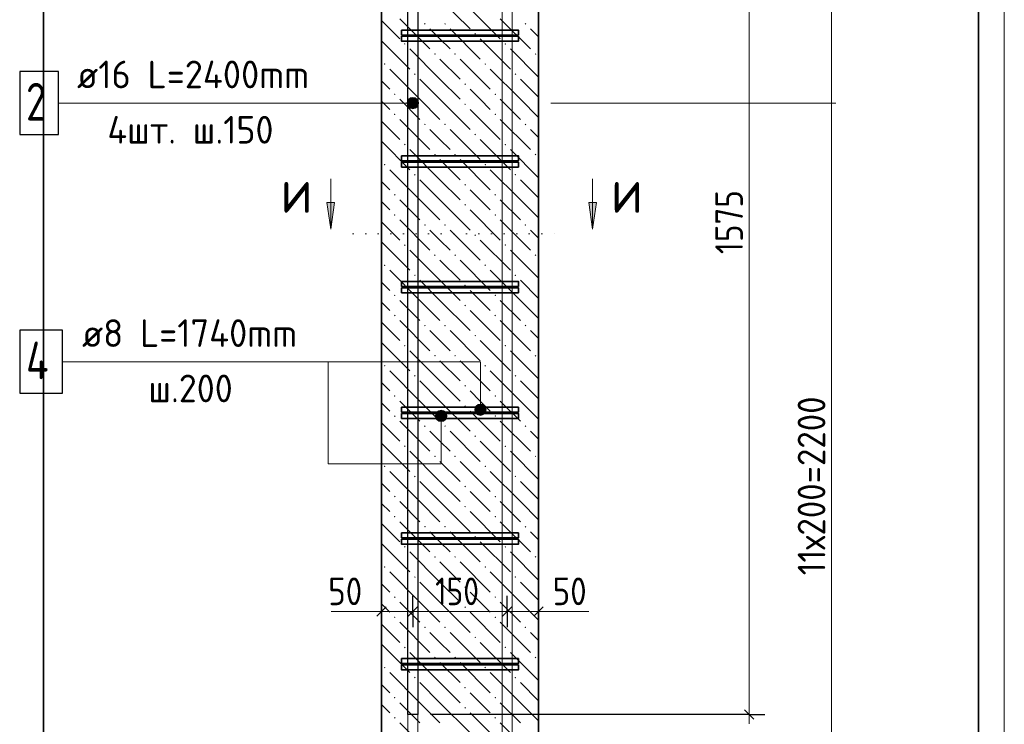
# Model space of a CAD drawing. Header units: millimetres. Extents: x 0 to 42000, y 0 to 29700.
# Tile 7 of 21: x 13330 to 21164, y 16079 to 21684. Entities that reach past the tile are written whole.
import ezdxf

# ---------------------------------------------------------------- set-up
doc = ezdxf.new("R2010")
doc.units = ezdxf.units.MM
doc.linetypes.add('______2', pattern=[270, 200, -70])
doc.linetypes.add('______9', pattern=[100, 0, -100])
for name, color, linetype, lineweight in [('S1 Продольная арматура', 52, 'Continuous', 25), ('S2 ДОП Продольная арматура', 52, 'Continuous', 25), ('Standard', 7, 'Continuous', 25), ('Затяжка', 52, 'Continuous', 25), ('Позиционная метка линия выноска', 7, 'Continuous', 13), ('Размерная выноска', 7, 'Continuous', 13), ('Узлы символ', 7, 'Continuous', 25), ('Хомут', 52, 'Continuous', 25)]:
    doc.layers.add(name, color=color, linetype=linetype, lineweight=lineweight)
doc.layers.add('ЖБ Пилон', color=7, linetype='______2', lineweight=13, true_color=0xa0a0a0)
doc.styles.add('ISOCPEUR', font='txt')

msp = doc.modelspace()

# ---------------------------------------------------------------- hatches: boundary and pattern name
at = {"layer": 'ЖБ Пилон', "linetype": 'Continuous', "lineweight": 18, "transparency": 33554687}
for points in [[(16547.5, 21650.8), (16554, 21657.3), (16560.5, 21650.8), (16554, 21644.3)], [(16707.5, 21650.8), (16714, 21657.3), (16720.5, 21650.8), (16714, 21644.3)], [(17347.5, 21650.8), (17354, 21657.3), (17360.5, 21650.8), (17354, 21644.3)], [(16947.5, 21570.8), (16954, 21577.3), (16960.5, 21570.8), (16954, 21564.3)], [(16387.5, 21490.8), (16394, 21497.3), (16400.5, 21490.8), (16394, 21484.3)], [(17187.5, 21490.8), (17194, 21497.3), (17200.5, 21490.8), (17194, 21484.3)], [(16627.5, 21410.8), (16634, 21417.3), (16640.5, 21410.8), (16634, 21404.3)], [(16787.5, 21410.8), (16794, 21417.3), (16800.5, 21410.8), (16794, 21404.3)], [(17427.5, 21410.8), (17434, 21417.3), (17440.5, 21410.8), (17434, 21404.3)], [(16227.5, 21330.8), (16234, 21337.3), (16240.5, 21330.8), (16234, 21324.3)], [(17027.5, 21330.8), (17034, 21337.3), (17040.5, 21330.8), (17034, 21324.3)], [(16467.5, 21250.8), (16474, 21257.3), (16480.5, 21250.8), (16474, 21244.3)], [(17267.5, 21250.8), (17274, 21257.3), (17280.5, 21250.8), (17274, 21244.3)], [(16867.5, 21170.8), (16874, 21177.3), (16880.5, 21170.8), (16874, 21164.3)], [(16307.5, 21090.8), (16314, 21097.3), (16320.5, 21090.8), (16314, 21084.3)], [(17107.5, 21090.8), (17114, 21097.3), (17120.5, 21090.8), (17114, 21084.3)], [(16867.5, 21010.8), (16874, 21017.3), (16880.5, 21010.8), (16874, 21004.3)], [(16307.5, 20930.8), (16314, 20937.3), (16320.5, 20930.8), (16314, 20924.3)], [(17107.5, 20930.8), (17114, 20937.3), (17120.5, 20930.8), (17114, 20924.3)], [(16547.5, 20850.8), (16554, 20857.3), (16560.5, 20850.8), (16554, 20844.3)], [(16707.5, 20850.8), (16714, 20857.3), (16720.5, 20850.8), (16714, 20844.3)], [(17347.5, 20850.8), (17354, 20857.3), (17360.5, 20850.8), (17354, 20844.3)], [(16947.5, 20770.8), (16954, 20777.3), (16960.5, 20770.8), (16954, 20764.3)], [(16387.5, 20690.8), (16394, 20697.3), (16400.5, 20690.8), (16394, 20684.3)], [(17187.5, 20690.8), (17194, 20697.3), (17200.5, 20690.8), (17194, 20684.3)], [(16627.5, 20610.8), (16634, 20617.3), (16640.5, 20610.8), (16634, 20604.3)], [(16787.5, 20610.8), (16794, 20617.3), (16800.5, 20610.8), (16794, 20604.3)], [(17427.5, 20610.8), (17434, 20617.3), (17440.5, 20610.8), (17434, 20604.3)], [(16227.5, 20530.8), (16234, 20537.3), (16240.5, 20530.8), (16234, 20524.3)], [(17027.5, 20530.8), (17034, 20537.3), (17040.5, 20530.8), (17034, 20524.3)], [(16467.5, 20450.8), (16474, 20457.3), (16480.5, 20450.8), (16474, 20444.3)], [(17267.5, 20450.8), (17274, 20457.3), (17280.5, 20450.8), (17274, 20444.3)], [(16867.5, 20370.8), (16874, 20377.3), (16880.5, 20370.8), (16874, 20364.3)], [(16307.5, 20290.8), (16314, 20297.3), (16320.5, 20290.8), (16314, 20284.3)], [(17107.5, 20290.8), (17114, 20297.3), (17120.5, 20290.8), (17114, 20284.3)], [(16867.5, 20210.8), (16874, 20217.3), (16880.5, 20210.8), (16874, 20204.3)], [(16307.5, 20130.8), (16314, 20137.3), (16320.5, 20130.8), (16314, 20124.3)], [(17107.5, 20130.8), (17114, 20137.3), (17120.5, 20130.8), (17114, 20124.3)], [(16547.5, 20050.8), (16554, 20057.3), (16560.5, 20050.8), (16554, 20044.3)], [(16707.5, 20050.8), (16714, 20057.3), (16720.5, 20050.8), (16714, 20044.3)], [(17347.5, 20050.8), (17354, 20057.3), (17360.5, 20050.8), (17354, 20044.3)], [(16947.5, 19970.8), (16954, 19977.3), (16960.5, 19970.8), (16954, 19964.3)], [(16387.5, 19890.8), (16394, 19897.3), (16400.5, 19890.8), (16394, 19884.3)], [(17187.5, 19890.8), (17194, 19897.3), (17200.5, 19890.8), (17194, 19884.3)], [(16627.5, 19810.8), (16634, 19817.3), (16640.5, 19810.8), (16634, 19804.3)], [(16787.5, 19810.8), (16794, 19817.3), (16800.5, 19810.8), (16794, 19804.3)], [(17427.5, 19810.8), (17434, 19817.3), (17440.5, 19810.8), (17434, 19804.3)], [(16227.5, 19730.8), (16234, 19737.3), (16240.5, 19730.8), (16234, 19724.3)], [(17027.5, 19730.8), (17034, 19737.3), (17040.5, 19730.8), (17034, 19724.3)], [(16467.5, 19650.8), (16474, 19657.3), (16480.5, 19650.8), (16474, 19644.3)], [(17267.5, 19650.8), (17274, 19657.3), (17280.5, 19650.8), (17274, 19644.3)], [(16867.5, 19570.8), (16874, 19577.3), (16880.5, 19570.8), (16874, 19564.3)], [(16307.5, 19490.8), (16314, 19497.3), (16320.5, 19490.8), (16314, 19484.3)], [(17107.5, 19490.8), (17114, 19497.3), (17120.5, 19490.8), (17114, 19484.3)], [(16867.5, 19410.8), (16874, 19417.3), (16880.5, 19410.8), (16874, 19404.3)], [(16307.5, 19330.8), (16314, 19337.3), (16320.5, 19330.8), (16314, 19324.3)], [(17107.5, 19330.8), (17114, 19337.3), (17120.5, 19330.8), (17114, 19324.3)], [(16547.5, 19250.8), (16554, 19257.3), (16560.5, 19250.8), (16554, 19244.3)], [(16707.5, 19250.8), (16714, 19257.3), (16720.5, 19250.8), (16714, 19244.3)], [(17347.5, 19250.8), (17354, 19257.3), (17360.5, 19250.8), (17354, 19244.3)], [(16947.5, 19170.8), (16954, 19177.3), (16960.5, 19170.8), (16954, 19164.3)], [(16387.5, 19090.8), (16394, 19097.3), (16400.5, 19090.8), (16394, 19084.3)], [(17187.5, 19090.8), (17194, 19097.3), (17200.5, 19090.8), (17194, 19084.3)], [(16627.5, 19010.8), (16634, 19017.3), (16640.5, 19010.8), (16634, 19004.3)], [(16787.5, 19010.8), (16794, 19017.3), (16800.5, 19010.8), (16794, 19004.3)], [(17427.5, 19010.8), (17434, 19017.3), (17440.5, 19010.8), (17434, 19004.3)], [(16227.5, 18930.8), (16234, 18937.3), (16240.5, 18930.8), (16234, 18924.3)], [(17027.5, 18930.8), (17034, 18937.3), (17040.5, 18930.8), (17034, 18924.3)], [(16467.5, 18850.8), (16474, 18857.3), (16480.5, 18850.8), (16474, 18844.3)], [(17267.5, 18850.8), (17274, 18857.3), (17280.5, 18850.8), (17274, 18844.3)], [(16867.5, 18770.8), (16874, 18777.3), (16880.5, 18770.8), (16874, 18764.3)], [(16307.5, 18690.8), (16314, 18697.3), (16320.5, 18690.8), (16314, 18684.3)], [(17107.5, 18690.8), (17114, 18697.3), (17120.5, 18690.8), (17114, 18684.3)], [(16867.5, 18610.8), (16874, 18617.3), (16880.5, 18610.8), (16874, 18604.3)], [(16307.5, 18530.8), (16314, 18537.3), (16320.5, 18530.8), (16314, 18524.3)], [(17107.5, 18530.8), (17114, 18537.3), (17120.5, 18530.8), (17114, 18524.3)], [(16547.5, 18450.8), (16554, 18457.3), (16560.5, 18450.8), (16554, 18444.3)], [(16707.5, 18450.8), (16714, 18457.3), (16720.5, 18450.8), (16714, 18444.3)], [(17347.5, 18450.8), (17354, 18457.3), (17360.5, 18450.8), (17354, 18444.3)], [(16947.5, 18370.8), (16954, 18377.3), (16960.5, 18370.8), (16954, 18364.3)], [(16387.5, 18290.8), (16394, 18297.3), (16400.5, 18290.8), (16394, 18284.3)], [(17187.5, 18290.8), (17194, 18297.3), (17200.5, 18290.8), (17194, 18284.3)], [(16627.5, 18210.8), (16634, 18217.3), (16640.5, 18210.8), (16634, 18204.3)], [(16787.5, 18210.8), (16794, 18217.3), (16800.5, 18210.8), (16794, 18204.3)], [(17427.5, 18210.8), (17434, 18217.3), (17440.5, 18210.8), (17434, 18204.3)], [(16227.5, 18130.8), (16234, 18137.3), (16240.5, 18130.8), (16234, 18124.3)], [(17027.5, 18130.8), (17034, 18137.3), (17040.5, 18130.8), (17034, 18124.3)], [(16467.5, 18050.8), (16474, 18057.3), (16480.5, 18050.8), (16474, 18044.3)], [(17267.5, 18050.8), (17274, 18057.3), (17280.5, 18050.8), (17274, 18044.3)], [(16867.5, 17970.8), (16874, 17977.3), (16880.5, 17970.8), (16874, 17964.3)], [(16307.5, 17890.8), (16314, 17897.3), (16320.5, 17890.8), (16314, 17884.3)], [(17107.5, 17890.8), (17114, 17897.3), (17120.5, 17890.8), (17114, 17884.3)], [(16867.5, 17810.8), (16874, 17817.3), (16880.5, 17810.8), (16874, 17804.3)], [(16307.5, 17730.8), (16314, 17737.3), (16320.5, 17730.8), (16314, 17724.3)], [(17107.5, 17730.8), (17114, 17737.3), (17120.5, 17730.8), (17114, 17724.3)], [(16547.5, 17650.8), (16554, 17657.3), (16560.5, 17650.8), (16554, 17644.3)], [(16707.5, 17650.8), (16714, 17657.3), (16720.5, 17650.8), (16714, 17644.3)], [(17347.5, 17650.8), (17354, 17657.3), (17360.5, 17650.8), (17354, 17644.3)], [(16947.5, 17570.8), (16954, 17577.3), (16960.5, 17570.8), (16954, 17564.3)], [(16387.5, 17490.8), (16394, 17497.3), (16400.5, 17490.8), (16394, 17484.3)], [(17187.5, 17490.8), (17194, 17497.3), (17200.5, 17490.8), (17194, 17484.3)], [(16627.5, 17410.8), (16634, 17417.3), (16640.5, 17410.8), (16634, 17404.3)], [(16787.5, 17410.8), (16794, 17417.3), (16800.5, 17410.8), (16794, 17404.3)], [(17427.5, 17410.8), (17434, 17417.3), (17440.5, 17410.8), (17434, 17404.3)], [(16227.5, 17330.8), (16234, 17337.3), (16240.5, 17330.8), (16234, 17324.3)], [(17027.5, 17330.8), (17034, 17337.3), (17040.5, 17330.8), (17034, 17324.3)], [(16467.5, 17250.8), (16474, 17257.3), (16480.5, 17250.8), (16474, 17244.3)], [(17267.5, 17250.8), (17274, 17257.3), (17280.5, 17250.8), (17274, 17244.3)], [(16867.5, 17170.8), (16874, 17177.3), (16880.5, 17170.8), (16874, 17164.3)], [(16307.5, 17090.8), (16314, 17097.3), (16320.5, 17090.8), (16314, 17084.3)], [(17107.5, 17090.8), (17114, 17097.3), (17120.5, 17090.8), (17114, 17084.3)], [(16867.5, 17010.8), (16874, 17017.3), (16880.5, 17010.8), (16874, 17004.3)], [(16307.5, 16930.8), (16314, 16937.3), (16320.5, 16930.8), (16314, 16924.3)], [(17107.5, 16930.8), (17114, 16937.3), (17120.5, 16930.8), (17114, 16924.3)], [(16547.5, 16850.8), (16554, 16857.3), (16560.5, 16850.8), (16554, 16844.3)], [(16707.5, 16850.8), (16714, 16857.3), (16720.5, 16850.8), (16714, 16844.3)], [(17347.5, 16850.8), (17354, 16857.3), (17360.5, 16850.8), (17354, 16844.3)], [(16947.5, 16770.8), (16954, 16777.3), (16960.5, 16770.8), (16954, 16764.3)], [(16387.5, 16690.8), (16394, 16697.3), (16400.5, 16690.8), (16394, 16684.3)], [(17187.5, 16690.8), (17194, 16697.3), (17200.5, 16690.8), (17194, 16684.3)], [(16627.5, 16610.8), (16634, 16617.3), (16640.5, 16610.8), (16634, 16604.3)], [(16787.5, 16610.8), (16794, 16617.3), (16800.5, 16610.8), (16794, 16604.3)], [(17427.5, 16610.8), (17434, 16617.3), (17440.5, 16610.8), (17434, 16604.3)], [(16227.5, 16530.8), (16234, 16537.3), (16240.5, 16530.8), (16234, 16524.3)], [(17027.5, 16530.8), (17034, 16537.3), (17040.5, 16530.8), (17034, 16524.3)], [(16467.5, 16450.8), (16474, 16457.3), (16480.5, 16450.8), (16474, 16444.3)], [(17267.5, 16450.8), (17274, 16457.3), (17280.5, 16450.8), (17274, 16444.3)], [(16867.5, 16370.8), (16874, 16377.3), (16880.5, 16370.8), (16874, 16364.3)], [(16307.5, 16290.8), (16314, 16297.3), (16320.5, 16290.8), (16314, 16284.3)], [(17107.5, 16290.8), (17114, 16297.3), (17120.5, 16290.8), (17114, 16284.3)], [(16867.5, 16210.8), (16874, 16217.3), (16880.5, 16210.8), (16874, 16204.3)], [(16307.5, 16130.8), (16314, 16137.3), (16320.5, 16130.8), (16314, 16124.3)], [(17107.5, 16130.8), (17114, 16137.3), (17120.5, 16130.8), (17114, 16124.3)]]:
    msp.add_hatch(color=7, dxfattribs=at).paths.add_polyline_path(points, flags=16)
at = {"layer": 'Позиционная метка линия выноска', "linetype": 'Continuous', "lineweight": 13, "transparency": 33554687}
for points in [[(16419.3, 20998.5), (16419.3, 21043.5), (16413, 21021)], [(16419.3, 21043.5), (16435.5, 20982.3), (16435.5, 21059.7)], [(16419.3, 21043.5), (16419.3, 20998.5), (16435.5, 20982.3)], [(16435.5, 21059.7), (16458, 20976), (16458, 21066)], [(16435.5, 21059.7), (16435.5, 20982.3), (16458, 20976)], [(16458, 21066), (16458, 20976), (16480.5, 20982.3)], [(16458, 21066), (16480.5, 20982.3), (16480.5, 21059.7)], [(16480.5, 21059.7), (16480.5, 20982.3), (16496.7, 20998.5)], [(16480.5, 21059.7), (16496.7, 20998.5), (16496.7, 21043.5)], [(16496.7, 21043.5), (16496.7, 20998.5), (16503, 21021)], [(16644.8, 18554.3), (16722.2, 18554.3), (16706, 18570.5)], [(16644.8, 18554.3), (16706, 18570.5), (16661, 18570.5)], [(16661, 18570.5), (16706, 18570.5), (16683.5, 18576.8)], [(17033.8, 18604.3), (16956.4, 18604.3), (16950.1, 18581.8)], [(17033.8, 18604.3), (16950.1, 18581.8), (17040.1, 18581.8)], [(17040.1, 18581.8), (16950.1, 18581.8), (16956.4, 18559.3)], [(17017.6, 18620.5), (16972.6, 18620.5), (16956.4, 18604.3)], [(17017.6, 18620.5), (16956.4, 18604.3), (17033.8, 18604.3)], [(17040.1, 18581.8), (16956.4, 18559.3), (17033.8, 18559.3)], [(16972.6, 18620.5), (17017.6, 18620.5), (16995.1, 18626.8)], [(16638.5, 18531.8), (16728.5, 18531.8), (16722.2, 18554.3)], [(16638.5, 18531.8), (16722.2, 18554.3), (16644.8, 18554.3)], [(16644.8, 18509.3), (16728.5, 18531.8), (16638.5, 18531.8)], [(16644.8, 18509.3), (16722.2, 18509.3), (16728.5, 18531.8)], [(16661, 18493.1), (16722.2, 18509.3), (16644.8, 18509.3)], [(16661, 18493.1), (16706, 18493.1), (16722.2, 18509.3)], [(16706, 18493.1), (16661, 18493.1), (16683.5, 18486.8)], [(17033.8, 18559.3), (16956.4, 18559.3), (16972.6, 18543.1)], [(17033.8, 18559.3), (16972.6, 18543.1), (17017.6, 18543.1)], [(17017.6, 18543.1), (16972.6, 18543.1), (16995.1, 18536.8)]]:
    msp.add_hatch(color=7, dxfattribs=at).paths.add_polyline_path(points)
at = {"layer": 'Узлы символ', "linetype": 'Continuous', "lineweight": 13, "transparency": 33554687}
for points in [[(15834.6, 20228.9), (15804.6, 20018.9), (15774.6, 20228.9)], [(17918.8, 20228.9), (17888.8, 20018.9), (17858.8, 20228.9)]]:
    msp.add_hatch(color=7, dxfattribs=at).paths.add_polyline_path(points, flags=16)

# ---------------------------------------------------------------- linework, layer by layer
at = {"layer": 'S1 Продольная арматура', "color": 7, "linetype": 'Continuous', "lineweight": 18, "transparency": 33554687}
for points in [[(16418, 6131.8), (16418, 24462.4), (16425, 24512.6), (16442.2, 24564.8), (16469.1, 24612.9), (16502.2, 24652.5), (16541.8, 24685.6), (16589.9, 24712.6), (16642.2, 24729.8), (16692.4, 24736.8), (19998, 24736.8), (19998, 24656.8), (16697.9, 24656.8), (16660.4, 24651.5), (16622.3, 24639), (16587.4, 24619.5), (16559, 24595.7), (16535.3, 24567.4), (16515.8, 24532.5), (16503.2, 24494.4), (16498, 24456.8), (16498, 6131.8), (16418, 6131.8)], [(16418, 6131.8), (16418, 24462.4), (16425, 24512.6), (16442.2, 24564.8), (16469.1, 24612.9), (16502.2, 24652.5), (16541.8, 24685.6), (16589.9, 24712.6), (16642.2, 24729.8), (16692.4, 24736.8), (19998, 24736.8), (19998, 24656.8), (16697.9, 24656.8), (16660.4, 24651.5), (16622.3, 24639), (16587.4, 24619.5), (16559, 24595.7), (16535.3, 24567.4), (16515.8, 24532.5), (16503.2, 24494.4), (16498, 24456.8), (16498, 6131.8), (16418, 6131.8)], [(16418, 6131.8), (16418, 24462.4), (16425, 24512.6), (16442.2, 24564.8), (16469.1, 24612.9), (16502.2, 24652.5), (16541.8, 24685.6), (16589.9, 24712.6), (16642.2, 24729.8), (16692.4, 24736.8), (19998, 24736.8), (19998, 24656.8), (16697.9, 24656.8), (16660.4, 24651.5), (16622.3, 24639), (16587.4, 24619.5), (16559, 24595.7), (16535.3, 24567.4), (16515.8, 24532.5), (16503.2, 24494.4), (16498, 24456.8), (16498, 6131.8), (16418, 6131.8)], [(16418, 6131.8), (16418, 24462.4), (16425, 24512.6), (16442.2, 24564.8), (16469.1, 24612.9), (16502.2, 24652.5), (16541.8, 24685.6), (16589.9, 24712.6), (16642.2, 24729.8), (16692.4, 24736.8), (19998, 24736.8), (19998, 24656.8), (16697.9, 24656.8), (16660.4, 24651.5), (16622.3, 24639), (16587.4, 24619.5), (16559, 24595.7), (16535.3, 24567.4), (16515.8, 24532.5), (16503.2, 24494.4), (16498, 24456.8), (16498, 6131.8), (16418, 6131.8)], [(16418, 6131.8), (16418, 24462.4), (16425, 24512.6), (16442.2, 24564.8), (16469.1, 24612.9), (16502.2, 24652.5), (16541.8, 24685.6), (16589.9, 24712.6), (16642.2, 24729.8), (16692.4, 24736.8), (19998, 24736.8), (19998, 24656.8), (16697.9, 24656.8), (16660.4, 24651.5), (16622.3, 24639), (16587.4, 24619.5), (16559, 24595.7), (16535.3, 24567.4), (16515.8, 24532.5), (16503.2, 24494.4), (16498, 24456.8), (16498, 6131.8), (16418, 6131.8)], [(16418, 6131.8), (16418, 24462.4), (16425, 24512.6), (16442.2, 24564.8), (16469.1, 24612.9), (16502.2, 24652.5), (16541.8, 24685.6), (16589.9, 24712.6), (16642.2, 24729.8), (16692.4, 24736.8), (19998, 24736.8), (19998, 24656.8), (16697.9, 24656.8), (16660.4, 24651.5), (16622.3, 24639), (16587.4, 24619.5), (16559, 24595.7), (16535.3, 24567.4), (16515.8, 24532.5), (16503.2, 24494.4), (16498, 24456.8), (16498, 6131.8), (16418, 6131.8)], [(17168, 6131.8), (17168, 24362.4), (17175, 24412.6), (17192.2, 24464.8), (17219.1, 24512.9), (17252.2, 24552.5), (17291.8, 24585.6), (17339.9, 24612.6), (17392.2, 24629.8), (17442.4, 24636.8), (20498, 24636.8), (20498, 24556.8), (17447.9, 24556.8), (17410.4, 24551.5), (17372.3, 24539), (17337.4, 24519.5), (17309, 24495.7), (17285.3, 24467.4), (17265.8, 24432.5), (17253.2, 24394.4), (17248, 24356.8), (17248, 6131.8), (17168, 6131.8)], [(17168, 6131.8), (17168, 24362.4), (17175, 24412.6), (17192.2, 24464.8), (17219.1, 24512.9), (17252.2, 24552.5), (17291.8, 24585.6), (17339.9, 24612.6), (17392.2, 24629.8), (17442.4, 24636.8), (20498, 24636.8), (20498, 24556.8), (17447.9, 24556.8), (17410.4, 24551.5), (17372.3, 24539), (17337.4, 24519.5), (17309, 24495.7), (17285.3, 24467.4), (17265.8, 24432.5), (17253.2, 24394.4), (17248, 24356.8), (17248, 6131.8), (17168, 6131.8)], [(17168, 6131.8), (17168, 24362.4), (17175, 24412.6), (17192.2, 24464.8), (17219.1, 24512.9), (17252.2, 24552.5), (17291.8, 24585.6), (17339.9, 24612.6), (17392.2, 24629.8), (17442.4, 24636.8), (20498, 24636.8), (20498, 24556.8), (17447.9, 24556.8), (17410.4, 24551.5), (17372.3, 24539), (17337.4, 24519.5), (17309, 24495.7), (17285.3, 24467.4), (17265.8, 24432.5), (17253.2, 24394.4), (17248, 24356.8), (17248, 6131.8), (17168, 6131.8)], [(17168, 6131.8), (17168, 24362.4), (17175, 24412.6), (17192.2, 24464.8), (17219.1, 24512.9), (17252.2, 24552.5), (17291.8, 24585.6), (17339.9, 24612.6), (17392.2, 24629.8), (17442.4, 24636.8), (20498, 24636.8), (20498, 24556.8), (17447.9, 24556.8), (17410.4, 24551.5), (17372.3, 24539), (17337.4, 24519.5), (17309, 24495.7), (17285.3, 24467.4), (17265.8, 24432.5), (17253.2, 24394.4), (17248, 24356.8), (17248, 6131.8), (17168, 6131.8)], [(17168, 6131.8), (17168, 24362.4), (17175, 24412.6), (17192.2, 24464.8), (17219.1, 24512.9), (17252.2, 24552.5), (17291.8, 24585.6), (17339.9, 24612.6), (17392.2, 24629.8), (17442.4, 24636.8), (20498, 24636.8), (20498, 24556.8), (17447.9, 24556.8), (17410.4, 24551.5), (17372.3, 24539), (17337.4, 24519.5), (17309, 24495.7), (17285.3, 24467.4), (17265.8, 24432.5), (17253.2, 24394.4), (17248, 24356.8), (17248, 6131.8), (17168, 6131.8)], [(17168, 6131.8), (17168, 24362.4), (17175, 24412.6), (17192.2, 24464.8), (17219.1, 24512.9), (17252.2, 24552.5), (17291.8, 24585.6), (17339.9, 24612.6), (17392.2, 24629.8), (17442.4, 24636.8), (20498, 24636.8), (20498, 24556.8), (17447.9, 24556.8), (17410.4, 24551.5), (17372.3, 24539), (17337.4, 24519.5), (17309, 24495.7), (17285.3, 24467.4), (17265.8, 24432.5), (17253.2, 24394.4), (17248, 24356.8), (17248, 6131.8), (17168, 6131.8)]]:
    msp.add_lwpolyline(points, dxfattribs=at)
at = {"layer": 'S2 ДОП Продольная арматура', "color": 7, "linetype": 'Continuous', "lineweight": 13, "transparency": 33554687}
msp.add_line((17555.6, 21021), (19823.6, 21021), dxfattribs=at)
at = {"layer": 'S2 ДОП Продольная арматура', "color": 28, "linetype": 'Continuous', "lineweight": 25, "true_color": 0x50140a, "transparency": 33554687}
msp.add_lwpolyline([(16418, 16156.8), (16418, 24462.4), (16425, 24512.6), (16442.2, 24564.8), (16469.1, 24612.9), (16502.2, 24652.5), (16541.8, 24685.6), (16589.9, 24712.6), (16642.2, 24729.8), (16692.4, 24736.8), (19998, 24736.8), (19998, 24656.8), (16697.9, 24656.8), (16660.4, 24651.5), (16622.3, 24639), (16587.4, 24619.5), (16559, 24595.7), (16535.3, 24567.4), (16515.8, 24532.5), (16503.2, 24494.4), (16498, 24456.8), (16498, 16156.8), (16418, 16156.8)], dxfattribs=at)
msp.add_lwpolyline([(16418, 16156.8), (16418, 24462.4), (16425, 24512.6), (16442.2, 24564.8), (16469.1, 24612.9), (16502.2, 24652.5), (16541.8, 24685.6), (16589.9, 24712.6), (16642.2, 24729.8), (16692.4, 24736.8), (19998, 24736.8), (19998, 24656.8), (16697.9, 24656.8), (16660.4, 24651.5), (16622.3, 24639), (16587.4, 24619.5), (16559, 24595.7), (16535.3, 24567.4), (16515.8, 24532.5), (16503.2, 24494.4), (16498, 24456.8), (16498, 16156.8), (16418, 16156.8)], dxfattribs=at)
msp.add_lwpolyline([(16418, 16156.8), (16418, 24462.4), (16425, 24512.6), (16442.2, 24564.8), (16469.1, 24612.9), (16502.2, 24652.5), (16541.8, 24685.6), (16589.9, 24712.6), (16642.2, 24729.8), (16692.4, 24736.8), (19998, 24736.8), (19998, 24656.8), (16697.9, 24656.8), (16660.4, 24651.5), (16622.3, 24639), (16587.4, 24619.5), (16559, 24595.7), (16535.3, 24567.4), (16515.8, 24532.5), (16503.2, 24494.4), (16498, 24456.8), (16498, 16156.8), (16418, 16156.8)], dxfattribs=at)
msp.add_lwpolyline([(16418, 16156.8), (16418, 24462.4), (16425, 24512.6), (16442.2, 24564.8), (16469.1, 24612.9), (16502.2, 24652.5), (16541.8, 24685.6), (16589.9, 24712.6), (16642.2, 24729.8), (16692.4, 24736.8), (19998, 24736.8), (19998, 24656.8), (16697.9, 24656.8), (16660.4, 24651.5), (16622.3, 24639), (16587.4, 24619.5), (16559, 24595.7), (16535.3, 24567.4), (16515.8, 24532.5), (16503.2, 24494.4), (16498, 24456.8), (16498, 16156.8), (16418, 16156.8)], dxfattribs=at)
msp.add_lwpolyline([(16418, 16156.8), (16418, 24462.4), (16425, 24512.6), (16442.2, 24564.8), (16469.1, 24612.9), (16502.2, 24652.5), (16541.8, 24685.6), (16589.9, 24712.6), (16642.2, 24729.8), (16692.4, 24736.8), (19998, 24736.8), (19998, 24656.8), (16697.9, 24656.8), (16660.4, 24651.5), (16622.3, 24639), (16587.4, 24619.5), (16559, 24595.7), (16535.3, 24567.4), (16515.8, 24532.5), (16503.2, 24494.4), (16498, 24456.8), (16498, 16156.8), (16418, 16156.8)], dxfattribs=at)
msp.add_lwpolyline([(16418, 16156.8), (16418, 24462.4), (16425, 24512.6), (16442.2, 24564.8), (16469.1, 24612.9), (16502.2, 24652.5), (16541.8, 24685.6), (16589.9, 24712.6), (16642.2, 24729.8), (16692.4, 24736.8), (19998, 24736.8), (19998, 24656.8), (16697.9, 24656.8), (16660.4, 24651.5), (16622.3, 24639), (16587.4, 24619.5), (16559, 24595.7), (16535.3, 24567.4), (16515.8, 24532.5), (16503.2, 24494.4), (16498, 24456.8), (16498, 16156.8), (16418, 16156.8)], dxfattribs=at)
msp.add_lwpolyline([(16418, 16156.8), (16418, 24462.4), (16425, 24512.6), (16442.2, 24564.8), (16469.1, 24612.9), (16502.2, 24652.5), (16541.8, 24685.6), (16589.9, 24712.6), (16642.2, 24729.8), (16692.4, 24736.8), (19998, 24736.8), (19998, 24656.8), (16697.9, 24656.8), (16660.4, 24651.5), (16622.3, 24639), (16587.4, 24619.5), (16559, 24595.7), (16535.3, 24567.4), (16515.8, 24532.5), (16503.2, 24494.4), (16498, 24456.8), (16498, 16156.8), (16418, 16156.8)], dxfattribs=at)
msp.add_lwpolyline([(16418, 16156.8), (16418, 24462.4), (16425, 24512.6), (16442.2, 24564.8), (16469.1, 24612.9), (16502.2, 24652.5), (16541.8, 24685.6), (16589.9, 24712.6), (16642.2, 24729.8), (16692.4, 24736.8), (19998, 24736.8), (19998, 24656.8), (16697.9, 24656.8), (16660.4, 24651.5), (16622.3, 24639), (16587.4, 24619.5), (16559, 24595.7), (16535.3, 24567.4), (16515.8, 24532.5), (16503.2, 24494.4), (16498, 24456.8), (16498, 16156.8), (16418, 16156.8)], dxfattribs=at)
msp.add_lwpolyline([(16418, 16156.8), (16418, 24462.4), (16425, 24512.6), (16442.2, 24564.8), (16469.1, 24612.9), (16502.2, 24652.5), (16541.8, 24685.6), (16589.9, 24712.6), (16642.2, 24729.8), (16692.4, 24736.8), (19998, 24736.8), (19998, 24656.8), (16697.9, 24656.8), (16660.4, 24651.5), (16622.3, 24639), (16587.4, 24619.5), (16559, 24595.7), (16535.3, 24567.4), (16515.8, 24532.5), (16503.2, 24494.4), (16498, 24456.8), (16498, 16156.8), (16418, 16156.8)], dxfattribs=at)
msp.add_lwpolyline([(16418, 16156.8), (16418, 24462.4), (16425, 24512.6), (16442.2, 24564.8), (16469.1, 24612.9), (16502.2, 24652.5), (16541.8, 24685.6), (16589.9, 24712.6), (16642.2, 24729.8), (16692.4, 24736.8), (19998, 24736.8), (19998, 24656.8), (16697.9, 24656.8), (16660.4, 24651.5), (16622.3, 24639), (16587.4, 24619.5), (16559, 24595.7), (16535.3, 24567.4), (16515.8, 24532.5), (16503.2, 24494.4), (16498, 24456.8), (16498, 16156.8), (16418, 16156.8)], dxfattribs=at)
at = {"layer": 'S2 ДОП Продольная арматура', "color": 7, "linetype": 'Continuous', "lineweight": 25, "transparency": 33554687}
msp.add_lwpolyline([(13329.6, 20771), (13639.6, 20771), (13639.6, 21271), (13329.6, 21271), (13329.6, 20771)], dxfattribs=at)
at = {"layer": 'Standard', "color": 7, "linetype": 'Continuous', "lineweight": 13, "transparency": 33554687}
for p, q in [((21164.3, 24031.8), (21164.3, 6131.8)), ((19790.4, 12556.8), (19790.4, 23556.8)), ((16208, 16976.8), (16133, 16976.8)), ((16208, 16976.8), (16458, 16976.8)), ((16458, 16976.8), (17208, 16976.8)), ((17208, 16976.8), (17458, 16976.8)), ((17458, 16976.8), (17533, 16976.8)), ((19134.4, 16156.8), (19134.4, 16081.8))]:
    msp.add_line(p, q, dxfattribs=at)
at = {"layer": 'Standard', "color": 7, "linetype": 'Continuous', "lineweight": -3, "transparency": 33554687}
for p, q in [((16208, 16976.8), (16208, 17101.8)), ((16458, 16976.8), (16458, 17101.8)), ((17208, 16976.8), (17208, 17101.8)), ((17458, 16976.8), (17458, 17101.8)), ((16208, 16976.8), (16208, 16851.8)), ((16208, 16976.8), (16208, 16976.8)), ((16458, 16976.8), (16458, 16851.8)), ((16458, 16976.8), (16458, 16976.8)), ((17208, 16976.8), (17208, 16851.8)), ((17208, 16976.8), (17208, 16976.3)), ((17458, 16976.8), (17458, 16851.8)), ((17458, 16976.8), (17458, 16976.8)), ((19134.4, 16156.8), (16598, 16156.8)), ((19134.4, 16156.8), (19009.4, 16156.8)), ((19134.4, 16156.8), (19259.4, 16156.8))]:
    msp.add_line(p, q, dxfattribs=at)
at = {"layer": 'Standard', "color": 7, "linetype": 'Continuous', "lineweight": 25, "transparency": 33554687}
for p, q in [((16170.5, 16939.3), (16245.5, 17014.3)), ((16420.5, 16939.3), (16495.5, 17014.3)), ((17170.5, 16939.3), (17245.5, 17014.3)), ((17420.5, 16939.3), (17495.5, 17014.3)), ((19171.9, 16119.3), (19096.9, 16194.3))]:
    msp.add_line(p, q, dxfattribs=at)
at = {"layer": 'Standard', "color": 254, "linetype": 'Continuous', "lineweight": 35, "true_color": 0xc4c4ff, "transparency": 33554687}
msp.add_lwpolyline([(13518, 3631.8), (20958, 3631.8), (20958, 26033.4), (13518, 26033.4), (13518, 3631.8)], dxfattribs=at)
at = {"layer": 'Standard', "color": 7, "linetype": 'Continuous', "lineweight": 13, "transparency": 33554687}
msp.add_lwpolyline([(19134.4, 16156.8), (19134.4, 19804.1), (19134.4, 19804.1), (19134.4, 24031.8)], dxfattribs=at)
at = {"layer": 'ЖБ Пилон', "color": 7, "linetype": 'Continuous', "lineweight": 35, "transparency": 33554687}
for p, q in [((16208, 24031.8), (16208, 6131.8)), ((17458, 6131.8), (17458, 24031.8))]:
    msp.add_line(p, q, dxfattribs=at)
at = {"layer": 'ЖБ Пилон', "color": 9, "linetype": 'Continuous', "lineweight": 18, "true_color": 0xc7c7c7, "transparency": 33554687}
for p, q in [((16674, 21850.8), (16914, 21610.8)), ((16914, 21770.8), (17154, 21530.8)), ((16208, 21676.8), (16354, 21530.8)), ((16354, 21690.8), (16594, 21450.8)), ((17154, 21690.8), (17394, 21450.8)), ((16674, 21530.8), (16594, 21610.8)), ((16754, 21610.8), (16994, 21370.8)), ((17458, 21546.8), (17394, 21610.8)), ((16208, 21516.8), (16434, 21290.8)), ((16754, 21450.8), (16674, 21530.8)), ((16994, 21530.8), (17234, 21290.8)), ((16674, 21210.8), (16434, 21450.8)), ((17458, 21226.8), (17234, 21450.8)), ((16674, 21370.8), (16834, 21210.8)), ((16834, 21370.8), (17074, 21130.8)), ((16514, 21050.8), (16274, 21290.8)), ((17314, 21050.8), (17074, 21290.8)), ((16208, 21196.8), (16274, 21130.8)), ((16514, 21210.8), (16674, 21050.8)), ((16674, 21210.8), (16834, 21050.8)), ((17314, 21210.8), (17458, 21066.8)), ((16994, 21050.8), (16914, 21130.8)), ((16274, 20970.8), (16208, 21036.8)), ((16354, 21050.8), (16514, 20890.8)), ((16514, 21050.8), (16674, 20890.8)), ((16674, 21050.8), (16914, 20810.8)), ((17074, 20970.8), (16994, 21050.8)), ((17154, 21050.8), (17314, 20890.8)), ((17314, 21050.8), (17458, 20906.8)), ((16914, 20970.8), (17154, 20730.8)), ((16208, 20876.8), (16354, 20730.8)), ((16354, 20890.8), (16594, 20650.8)), ((17154, 20890.8), (17394, 20650.8)), ((16674, 20730.8), (16594, 20810.8)), ((16754, 20810.8), (16994, 20570.8)), ((17458, 20746.8), (17394, 20810.8)), ((16208, 20716.8), (16434, 20490.8)), ((16754, 20650.8), (16674, 20730.8)), ((16994, 20730.8), (17234, 20490.8)), ((16674, 20410.8), (16434, 20650.8)), ((17458, 20426.8), (17234, 20650.8)), ((16674, 20570.8), (16834, 20410.8)), ((16834, 20570.8), (17074, 20330.8)), ((16514, 20250.8), (16274, 20490.8)), ((17314, 20250.8), (17074, 20490.8)), ((16208, 20396.8), (16274, 20330.8)), ((16514, 20410.8), (16674, 20250.8)), ((16674, 20410.8), (16834, 20250.8)), ((17314, 20410.8), (17458, 20266.8)), ((16994, 20250.8), (16914, 20330.8)), ((16274, 20170.8), (16208, 20236.8)), ((16354, 20250.8), (16514, 20090.8)), ((16514, 20250.8), (16674, 20090.8)), ((16674, 20250.8), (16914, 20010.8)), ((17074, 20170.8), (16994, 20250.8)), ((17154, 20250.8), (17314, 20090.8)), ((17314, 20250.8), (17458, 20106.8)), ((16914, 20170.8), (17154, 19930.8)), ((16208, 20076.8), (16354, 19930.8)), ((16354, 20090.8), (16594, 19850.8)), ((17154, 20090.8), (17394, 19850.8)), ((16674, 19930.8), (16594, 20010.8)), ((16754, 20010.8), (16994, 19770.8)), ((17458, 19946.8), (17394, 20010.8)), ((16208, 19916.8), (16434, 19690.8)), ((16754, 19850.8), (16674, 19930.8)), ((16994, 19930.8), (17234, 19690.8)), ((16674, 19610.8), (16434, 19850.8)), ((17458, 19626.8), (17234, 19850.8)), ((16674, 19770.8), (16834, 19610.8)), ((16834, 19770.8), (17074, 19530.8)), ((16514, 19450.8), (16274, 19690.8)), ((17314, 19450.8), (17074, 19690.8)), ((16208, 19596.8), (16274, 19530.8)), ((16514, 19610.8), (16674, 19450.8)), ((16674, 19610.8), (16834, 19450.8)), ((17314, 19610.8), (17458, 19466.8)), ((16994, 19450.8), (16914, 19530.8)), ((16274, 19370.8), (16208, 19436.8)), ((16354, 19450.8), (16514, 19290.8)), ((16514, 19450.8), (16674, 19290.8)), ((16674, 19450.8), (16914, 19210.8)), ((17074, 19370.8), (16994, 19450.8)), ((17154, 19450.8), (17314, 19290.8)), ((17314, 19450.8), (17458, 19306.8)), ((16914, 19370.8), (17154, 19130.8)), ((16208, 19276.8), (16354, 19130.8)), ((16354, 19290.8), (16594, 19050.8)), ((17154, 19290.8), (17394, 19050.8)), ((16674, 19130.8), (16594, 19210.8)), ((16754, 19210.8), (16994, 18970.8)), ((17458, 19146.8), (17394, 19210.8)), ((16208, 19116.8), (16434, 18890.8)), ((16754, 19050.8), (16674, 19130.8)), ((16994, 19130.8), (17234, 18890.8)), ((16674, 18810.8), (16434, 19050.8)), ((17458, 18826.8), (17234, 19050.8)), ((16674, 18970.8), (16834, 18810.8)), ((16834, 18970.8), (17074, 18730.8)), ((16514, 18650.8), (16274, 18890.8)), ((17314, 18650.8), (17074, 18890.8)), ((16514, 18810.8), (16674, 18650.8)), ((16674, 18810.8), (16834, 18650.8)), ((17314, 18810.8), (17458, 18666.8)), ((16208, 18796.8), (16274, 18730.8)), ((16994, 18650.8), (16914, 18730.8)), ((16354, 18650.8), (16514, 18490.8)), ((16514, 18650.8), (16674, 18490.8)), ((16674, 18650.8), (16914, 18410.8)), ((17074, 18570.8), (16994, 18650.8)), ((17154, 18650.8), (17314, 18490.8)), ((17314, 18650.8), (17458, 18506.8)), ((16274, 18570.8), (16208, 18636.8)), ((16914, 18570.8), (17154, 18330.8)), ((16354, 18490.8), (16594, 18250.8)), ((17154, 18490.8), (17394, 18250.8)), ((16208, 18476.8), (16354, 18330.8)), ((16674, 18330.8), (16594, 18410.8)), ((16754, 18410.8), (16994, 18170.8)), ((17458, 18346.8), (17394, 18410.8)), ((16208, 18316.8), (16434, 18090.8)), ((16754, 18250.8), (16674, 18330.8)), ((16994, 18330.8), (17234, 18090.8)), ((16674, 18010.8), (16434, 18250.8)), ((17458, 18026.8), (17234, 18250.8)), ((16674, 18170.8), (16834, 18010.8)), ((16834, 18170.8), (17074, 17930.8)), ((16514, 17850.8), (16274, 18090.8)), ((17314, 17850.8), (17074, 18090.8)), ((16208, 17996.8), (16274, 17930.8)), ((16514, 18010.8), (16674, 17850.8)), ((16674, 18010.8), (16834, 17850.8)), ((17314, 18010.8), (17458, 17866.8)), ((16994, 17850.8), (16914, 17930.8)), ((16274, 17770.8), (16208, 17836.8)), ((16354, 17850.8), (16514, 17690.8)), ((16514, 17850.8), (16674, 17690.8)), ((16674, 17850.8), (16914, 17610.8)), ((17074, 17770.8), (16994, 17850.8)), ((17154, 17850.8), (17314, 17690.8)), ((17314, 17850.8), (17458, 17706.8)), ((16914, 17770.8), (17154, 17530.8)), ((16208, 17676.8), (16354, 17530.8)), ((16354, 17690.8), (16594, 17450.8)), ((17154, 17690.8), (17394, 17450.8)), ((16674, 17530.8), (16594, 17610.8)), ((16754, 17610.8), (16994, 17370.8)), ((17458, 17546.8), (17394, 17610.8)), ((16208, 17516.8), (16434, 17290.8)), ((16754, 17450.8), (16674, 17530.8)), ((16994, 17530.8), (17234, 17290.8)), ((16674, 17210.8), (16434, 17450.8)), ((17458, 17226.8), (17234, 17450.8)), ((16674, 17370.8), (16834, 17210.8)), ((16834, 17370.8), (17074, 17130.8)), ((16514, 17050.8), (16274, 17290.8)), ((17314, 17050.8), (17074, 17290.8)), ((16208, 17196.8), (16274, 17130.8)), ((16514, 17210.8), (16674, 17050.8)), ((16674, 17210.8), (16834, 17050.8)), ((17314, 17210.8), (17458, 17066.8)), ((16994, 17050.8), (16914, 17130.8)), ((16274, 16970.8), (16208, 17036.8)), ((16354, 17050.8), (16514, 16890.8)), ((16514, 17050.8), (16674, 16890.8)), ((16674, 17050.8), (16914, 16810.8)), ((17074, 16970.8), (16994, 17050.8)), ((17154, 17050.8), (17314, 16890.8)), ((17314, 17050.8), (17458, 16906.8)), ((16914, 16970.8), (17154, 16730.8)), ((16208, 16876.8), (16354, 16730.8)), ((16354, 16890.8), (16594, 16650.8)), ((17154, 16890.8), (17394, 16650.8)), ((16674, 16730.8), (16594, 16810.8)), ((16754, 16810.8), (16994, 16570.8)), ((17458, 16746.8), (17394, 16810.8)), ((16208, 16716.8), (16434, 16490.8)), ((16754, 16650.8), (16674, 16730.8)), ((16994, 16730.8), (17234, 16490.8)), ((16674, 16410.8), (16434, 16650.8)), ((17458, 16426.8), (17234, 16650.8)), ((16674, 16570.8), (16834, 16410.8)), ((16834, 16570.8), (17074, 16330.8)), ((16514, 16250.8), (16274, 16490.8)), ((17314, 16250.8), (17074, 16490.8)), ((16208, 16396.8), (16274, 16330.8)), ((16514, 16410.8), (16674, 16250.8)), ((16674, 16410.8), (16834, 16250.8)), ((17314, 16410.8), (17458, 16266.8)), ((16994, 16250.8), (16914, 16330.8)), ((16274, 16170.8), (16208, 16236.8)), ((16354, 16250.8), (16514, 16090.8)), ((16514, 16250.8), (16674, 16090.8)), ((16674, 16250.8), (16914, 16010.8)), ((17074, 16170.8), (16994, 16250.8)), ((17154, 16250.8), (17314, 16090.8)), ((17314, 16250.8), (17458, 16106.8)), ((16914, 16170.8), (17154, 15930.8)), ((16354, 16090.8), (16594, 15850.8)), ((17154, 16090.8), (17394, 15850.8))]:
    msp.add_line(p, q, dxfattribs=at)
at = {"layer": 'Затяжка', "color": 7, "linetype": 'Continuous', "lineweight": 35, "transparency": 33554687}
for points in [[(16368, 21601.8), (17298, 21601.8), (17298, 21561.8), (16368, 21561.8), (16368, 21601.8)], [(16368, 21601.8), (17298, 21601.8), (17298, 21561.8), (16368, 21561.8), (16368, 21601.8)], [(16368, 20601.8), (17298, 20601.8), (17298, 20561.8), (16368, 20561.8), (16368, 20601.8)], [(16368, 20601.8), (17298, 20601.8), (17298, 20561.8), (16368, 20561.8), (16368, 20601.8)], [(16368, 19601.8), (17298, 19601.8), (17298, 19561.8), (16368, 19561.8), (16368, 19601.8)], [(16368, 19601.8), (17298, 19601.8), (17298, 19561.8), (16368, 19561.8), (16368, 19601.8)], [(16368, 18601.8), (17298, 18601.8), (17298, 18561.8), (16368, 18561.8), (16368, 18601.8)], [(16368, 18601.8), (17298, 18601.8), (17298, 18561.8), (16368, 18561.8), (16368, 18601.8)], [(16368, 17601.8), (17298, 17601.8), (17298, 17561.8), (16368, 17561.8), (16368, 17601.8)], [(16368, 17601.8), (17298, 17601.8), (17298, 17561.8), (16368, 17561.8), (16368, 17601.8)], [(16368, 16601.8), (17298, 16601.8), (17298, 16561.8), (16368, 16561.8), (16368, 16601.8)], [(16368, 16601.8), (17298, 16601.8), (17298, 16561.8), (16368, 16561.8), (16368, 16601.8)]]:
    msp.add_lwpolyline(points, dxfattribs=at)
at = {"layer": 'Позиционная метка линия выноска', "color": 7, "linetype": 'Continuous', "lineweight": 13, "transparency": 33554687}
for p, q in [((13639.6, 21021), (16458, 21021)), ((16413, 21021), (16413, 21021)), ((16458, 21066), (16458, 21066)), ((16503, 21021), (16503, 21021)), ((16458, 20976), (16458, 20976)), ((16683.5, 18576.8), (16683.5, 18576.8)), ((16950.1, 18581.8), (16950.1, 18581.8)), ((16995.1, 18626.8), (16995.1, 18626.8)), ((17040.1, 18581.8), (17040.1, 18581.8)), ((16638.5, 18531.8), (16638.5, 18531.8)), ((16728.5, 18531.8), (16728.5, 18531.8)), ((16995.1, 18536.8), (16995.1, 18536.8)), ((16683.5, 18486.8), (16683.5, 18486.8))]:
    msp.add_line(p, q, dxfattribs=at)
for points in [[(13669.6, 18963.5), (16995.1, 18963.5), (16995.1, 18581.8)], [(15783.5, 18963.5), (15783.5, 18150), (16683.5, 18150), (16683.5, 18531.8)]]:
    msp.add_lwpolyline(points, dxfattribs=at)
for centre in [(16458, 21021), (16683.5, 18531.8), (16995.1, 18581.8)]:
    msp.add_circle(centre, 45, dxfattribs=at)
at = {"layer": 'Размерная выноска', "color": 7, "linetype": 'Continuous', "lineweight": 13, "transparency": 33554687}
for p, q in [((16208, 16976.8), (15808, 16976.8)), ((17858, 16977.3), (17458, 16977.3))]:
    msp.add_line(p, q, dxfattribs=at)
at = {"layer": 'Узлы символ', "color": 7, "linetype": 'Continuous', "lineweight": 13, "transparency": 33554687}
for p, q in [((15804.6, 20018.9), (15804.6, 20418.9)), ((17888.8, 20018.9), (17888.8, 20418.9)), ((15804.6, 20018.9), (15774.6, 20228.9)), ((15774.6, 20228.9), (15834.6, 20228.9)), ((15804.6, 20228.9), (15804.6, 20243.9)), ((15834.6, 20228.9), (15804.6, 20018.9)), ((17888.8, 20018.9), (17858.8, 20228.9)), ((17858.8, 20228.9), (17918.8, 20228.9)), ((17888.8, 20228.9), (17888.8, 20243.9)), ((17918.8, 20228.9), (17888.8, 20018.9)), ((15804.6, 20018.9), (15804.6, 20018.9)), ((15804.6, 20018.9), (15804.6, 20018.9)), ((15804.6, 20018.9), (15804.6, 20018.9)), ((17888.8, 20018.9), (17888.8, 20018.9)), ((17888.8, 20018.9), (17888.8, 20018.9)), ((17888.8, 20018.9), (17888.8, 20018.9))]:
    msp.add_line(p, q, dxfattribs=at)
at = {"layer": 'Узлы символ', "color": 7, "linetype": '______9', "lineweight": 13, "transparency": 33554687}
msp.add_line((15983, 19980.3), (17683, 19980.3), dxfattribs=at)
at = {"layer": 'Хомут', "color": 7, "linetype": 'Continuous', "lineweight": 35, "transparency": 33554687}
for points in [[(16368, 21551.8), (17298, 21551.8), (17298, 21511.8), (16368, 21511.8), (16368, 21551.8)], [(16368, 21551.8), (17298, 21551.8), (17298, 21511.8), (16368, 21511.8), (16368, 21551.8)], [(16368, 20551.8), (17298, 20551.8), (17298, 20511.8), (16368, 20511.8), (16368, 20551.8)], [(16368, 20551.8), (17298, 20551.8), (17298, 20511.8), (16368, 20511.8), (16368, 20551.8)], [(16368, 19551.8), (17298, 19551.8), (17298, 19511.8), (16368, 19511.8), (16368, 19551.8)], [(16368, 19551.8), (17298, 19551.8), (17298, 19511.8), (16368, 19511.8), (16368, 19551.8)], [(16368, 18551.8), (17298, 18551.8), (17298, 18511.8), (16368, 18511.8), (16368, 18551.8)], [(16368, 18551.8), (17298, 18551.8), (17298, 18511.8), (16368, 18511.8), (16368, 18551.8)], [(16368, 17551.8), (17298, 17551.8), (17298, 17511.8), (16368, 17511.8), (16368, 17551.8)], [(16368, 17551.8), (17298, 17551.8), (17298, 17511.8), (16368, 17511.8), (16368, 17551.8)], [(16368, 16551.8), (17298, 16551.8), (17298, 16511.8), (16368, 16511.8), (16368, 16551.8)], [(16368, 16551.8), (17298, 16551.8), (17298, 16511.8), (16368, 16511.8), (16368, 16551.8)]]:
    msp.add_lwpolyline(points, dxfattribs=at)
at = {"layer": 'Хомут', "color": 7, "linetype": 'Continuous', "lineweight": 25, "transparency": 33554687}
msp.add_lwpolyline([(13329.6, 18713.5), (13669.6, 18713.5), (13669.6, 19213.5), (13329.6, 19213.5), (13329.6, 18713.5)], dxfattribs=at)

# ---------------------------------------------------------------- texts
at = {"layer": 'S2 ДОП Продольная арматура', "color": 7, "linetype": 'Continuous', "lineweight": 13, "transparency": 33554687, "attachment_point": 7, "style": 'ISOCPEUR'}
for s, insert, char_height, width in [('\\W0.96;ø16 L=2400mm ', (13785.6, 21138.4), 220, 2172.605), ('\\W0.78;2', (13379.6, 20881), 300, 326.407), ('\\W0.95;4шт. ш.150 ', (14027.6, 20698.4), 220, 1687.647)]:
    msp.add_mtext(s, dxfattribs=dict(at, insert=insert, char_height=char_height, width=width))
at = {"layer": 'Standard', "color": 7, "linetype": 'Continuous', "lineweight": 25, "transparency": 33554687, "char_height": 220, "attachment_point": 7, "rotation": 90, "style": 'ISOCPEUR'}
for s, insert, width in [('\\W0.87;1575', (19084.4, 19819.3), 666.903), ('\\W0.92;11х200=2200', (19740.4, 17264.8), 1706.471)]:
    msp.add_mtext(s, dxfattribs=dict(at, insert=insert, width=width))
at = {"layer": 'Standard', "color": 7, "linetype": 'Continuous', "lineweight": 25, "transparency": 33554687, "char_height": 220, "attachment_point": 7, "style": 'ISOCPEUR'}
for s, insert, width in [('\\W0.87;50', (15784.5, 17026.8), 403.924), ('\\W0.83;150', (16635, 17026.8), 508.571), ('\\W0.87;50', (17570.5, 17026.8), 403.924)]:
    msp.add_mtext(s, dxfattribs=dict(at, insert=insert, width=width))
at = {"layer": 'Узлы символ', "color": 7, "linetype": 'Continuous', "lineweight": 35, "transparency": 33554687, "char_height": 350, "width": 380.819, "attachment_point": 7, "style": 'ISOCPEUR'}
for insert in [(15409.6, 20147.2), (18038.8, 20147.2)]:
    msp.add_mtext('\\W0.78;и', dxfattribs=dict(at, insert=insert))
at = {"layer": 'Хомут', "color": 7, "linetype": 'Continuous', "lineweight": 13, "transparency": 33554687, "attachment_point": 7, "style": 'ISOCPEUR'}
for s, insert, char_height, width in [('\\W0.96;ø8 L=1740mm ', (13825.1, 19080.9), 220, 2018.381), ('\\W0.80;4', (13379.6, 18823.5), 300, 359.83), ('\\W0.95;ш.200 ', (14353.1, 18640.9), 220, 962.136)]:
    msp.add_mtext(s, dxfattribs=dict(at, insert=insert, char_height=char_height, width=width))

doc.saveas('drawing.dxf')
